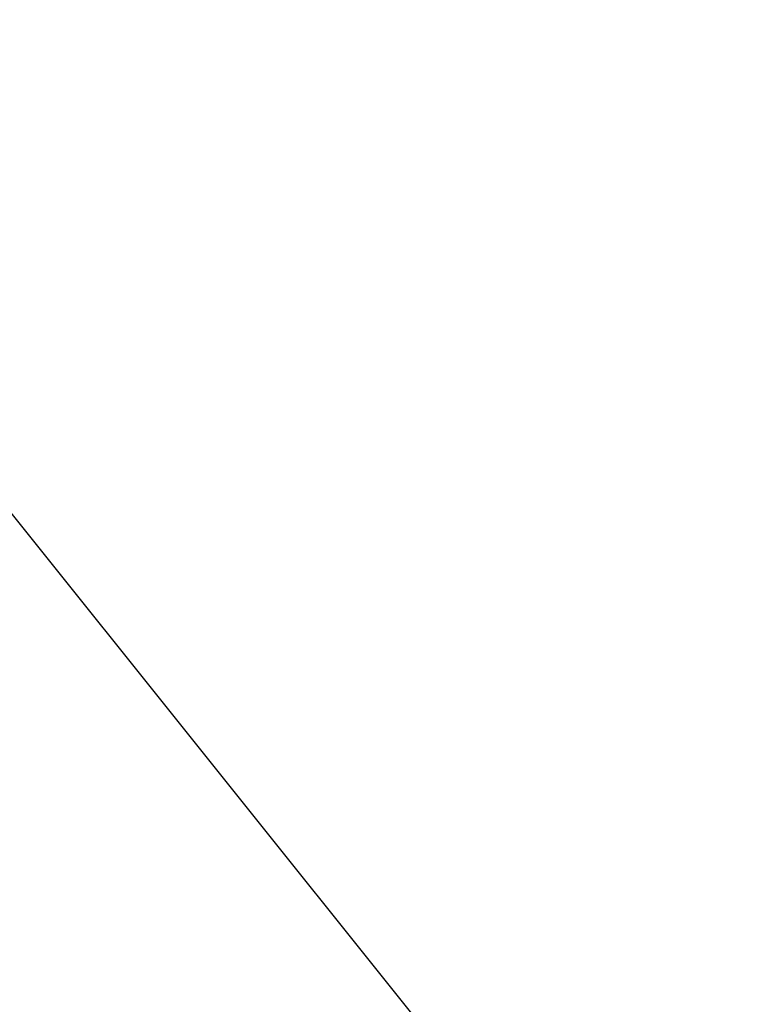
# Model space of a CAD drawing. Extents: x 10527 to 38813, y 13847 to 37526.
# Tile 205 of 256: x 35317.8 to 35319.05, y 36448.07 to 36449.74. Entities that reach past the tile are written whole.
import ezdxf

# ---------------------------------------------------------------- set-up
doc = ezdxf.new("R2010")
doc.units = 0
doc.header["$LTSCALE"] = 0.5
doc.header["$MEASUREMENT"] = 0
doc.layers.add('(014) Водопровод', color=5, linetype='ИК_Водопровод -------в--------')
doc.layers.add('.', color=7, linetype='Continuous', lineweight=15)
doc.styles.get("Standard").update_dxf_attribs({"font": 'times.ttf'})
doc.linetypes.add('ИК_Водопровод -------в--------', pattern='A,9,-0.6,["В",Standard,S=1.2,R=0,X=0,Y=-0.6],-1.2', length=10.8)

# ---------------------------------------------------------------- blocks, each defined once
blk = doc.blocks.new('gergrgrre')
at = {"layer": '(014) Водопровод', "flags": 128}
blk.add_lwpolyline([(360036.4378, 4200773.0145), (360047.0977, 4200750.3105), (360089.7596, 4200681.101), (360107.6188, 4200655.7963), (360141.8255, 4200594.0387), (360149.3453, 4200579.9984), (360206.507, 4200508.6105), (360230.262, 4200479.3873), (360306.2812, 4200388.525), (360409.1536, 4200291.5533), (360456.1144, 4200244.1908), (360490.7928, 4200199.3371)], dxfattribs=at)

msp = doc.modelspace()

# ---------------------------------------------------------------- hatches: boundary and pattern name
at = {"layer": '.', "ltscale": 0.149071}
h = msp.add_hatch(color=256, dxfattribs=at)
h.dxf.hatch_style = 1
h.set_gradient(color1=(255, 255, 255), tint=1)
h.paths.add_polyline_path([(35043.2971, 36082.0132), (36343.2971, 36082.0132), (36343.2971, 37217.0132), (35043.2971, 37217.0132)])
h.paths.add_polyline_path([(35058.2971, 37202.0132), (36328.2971, 37202.0132), (36328.2971, 36097.0132), (35058.2971, 36097.0132)], flags=16)

# ---------------------------------------------------------------- block references
at = {"linetype": 'Continuous'}
msp.add_blockref('gergrgrre', (-324846.9437, -4164111.8779), dxfattribs=at)

doc.saveas('drawing.dxf')
